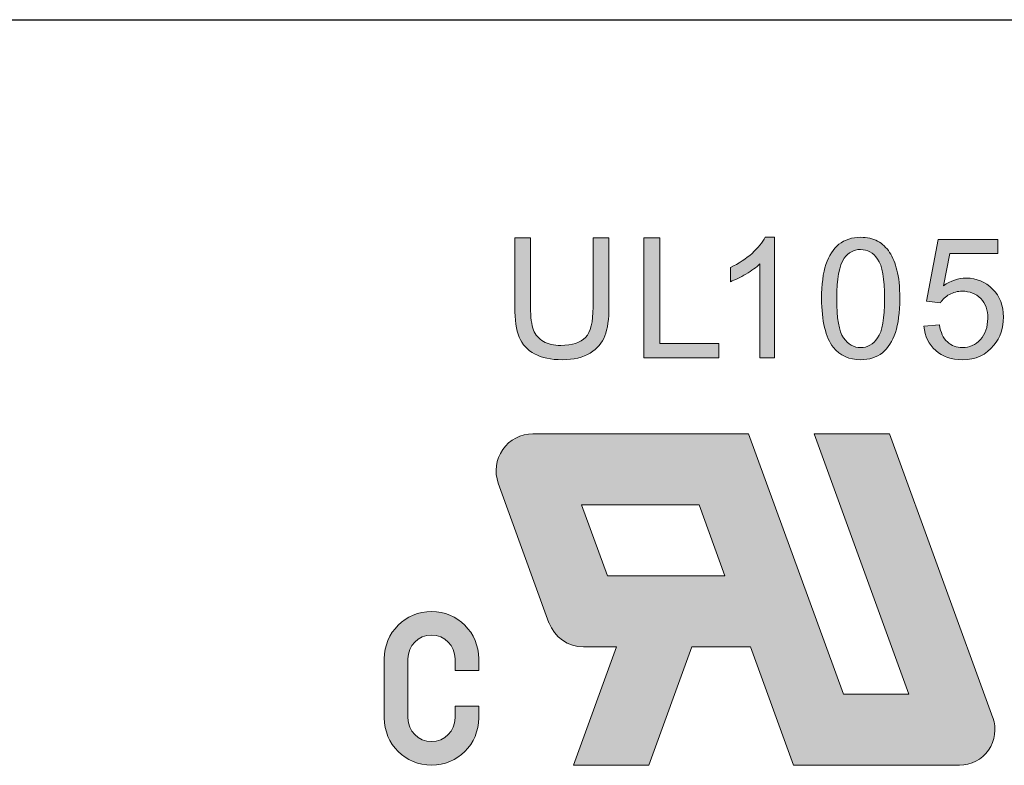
# Model space of a CAD drawing. Header units: inches. Extents: x 2053 to 2350, y -5132 to -4922.
# Tile 20 of 25: x 2291 to 2304, y -5001 to -4992. Entities that reach past the tile are written whole.
import ezdxf

# ---------------------------------------------------------------- set-up
doc = ezdxf.new("R2010")
doc.units = ezdxf.units.IN
doc.header["$MEASUREMENT"] = 0
doc.layers.add('RED', color=1, linetype='Continuous', lineweight=15)

msp = doc.modelspace()

# ---------------------------------------------------------------- hatches: boundary and pattern name
at = {"layer": 'RED'}
h = msp.add_hatch(color=256, dxfattribs=at)
edge = h.paths.add_edge_path(flags=16)
edge.add_spline(control_points=[(2304.471, -4995.279), (2304.526, -4995.22), (2304.552, -4995.139), (2304.552, -4995.035)], knot_values=[0.875, 0.875, 0.875, 0.875, 1, 1, 1, 1], degree=3, periodic=0)
edge.add_spline(control_points=[(2304.552, -4995.035), (2304.552, -4994.932), (2304.525, -4994.85), (2304.47, -4994.789)], knot_values=[0, 0, 0, 0, 0.125, 0.125, 0.125, 0.125], degree=3, periodic=0)
edge.add_spline(control_points=[(2304.47, -4994.789), (2304.414, -4994.728), (2304.348, -4994.698), (2304.271, -4994.698), (2304.271, -4994.698), (2304.19, -4994.698), (2304.121, -4994.73), (2304.061, -4994.796)], knot_values=[0.125, 0.125, 0.125, 0.125, 0.25, 0.25, 0.25, 0.25, 0.375, 0.375, 0.375, 0.375], degree=3, periodic=0)
edge.add_spline(control_points=[(2304.061, -4994.796), (2304.002, -4994.862), (2303.972, -4994.946), (2303.972, -4995.05), (2303.972, -4995.05), (2303.972, -4995.144), (2304, -4995.22), (2304.057, -4995.279)], knot_values=[0.375, 0.375, 0.375, 0.375, 0.5, 0.5, 0.5, 0.5, 0.625, 0.625, 0.625, 0.625], degree=3, periodic=0)
edge.add_spline(control_points=[(2304.057, -4995.279), (2304.113, -4995.337), (2304.183, -4995.366), (2304.265, -4995.366), (2304.265, -4995.366), (2304.349, -4995.366), (2304.418, -4995.337), (2304.471, -4995.279)], knot_values=[0.625, 0.625, 0.625, 0.625, 0.75, 0.75, 0.75, 0.75, 0.875, 0.875, 0.875, 0.875], degree=3, periodic=0)
edge = h.paths.add_edge_path()
edge.add_spline(control_points=[(2303.945, -4995.953), (2303.872, -4995.89), (2303.828, -4995.8), (2303.813, -4995.684)], knot_values=[0.954545, 0.954545, 0.954545, 0.954545, 1, 1, 1, 1], degree=3, periodic=0)
edge.add_spline(control_points=[(2303.813, -4995.684), (2303.813, -4995.684), (2303.987, -4995.668), (2303.987, -4995.668)], knot_values=[0, 0, 0, 0, 0.045455, 0.045455, 0.045455, 0.045455], degree=3, periodic=0)
edge.add_spline(control_points=[(2303.987, -4995.668), (2304.002, -4995.75), (2304.03, -4995.809), (2304.071, -4995.846)], knot_values=[0.045455, 0.045455, 0.045455, 0.045455, 0.090909, 0.090909, 0.090909, 0.090909], degree=3, periodic=0)
edge.add_spline(control_points=[(2304.071, -4995.846), (2304.112, -4995.882), (2304.165, -4995.901), (2304.231, -4995.901), (2304.231, -4995.901), (2304.286, -4995.901), (2304.335, -4995.888), (2304.376, -4995.863)], knot_values=[0.090909, 0.090909, 0.090909, 0.090909, 0.136364, 0.136364, 0.136364, 0.136364, 0.181818, 0.181818, 0.181818, 0.181818], degree=3, periodic=0)
edge.add_spline(control_points=[(2304.376, -4995.863), (2304.418, -4995.837), (2304.452, -4995.803), (2304.479, -4995.761)], knot_values=[0.181818, 0.181818, 0.181818, 0.181818, 0.227273, 0.227273, 0.227273, 0.227273], degree=3, periodic=0)
edge.add_spline(control_points=[(2304.479, -4995.761), (2304.506, -4995.719), (2304.528, -4995.661), (2304.546, -4995.589)], knot_values=[0.227273, 0.227273, 0.227273, 0.227273, 0.272727, 0.272727, 0.272727, 0.272727], degree=3, periodic=0)
edge.add_spline(control_points=[(2304.546, -4995.589), (2304.564, -4995.517), (2304.573, -4995.443), (2304.573, -4995.368), (2304.573, -4995.368), (2304.573, -4995.361), (2304.573, -4995.348), (2304.572, -4995.332)], knot_values=[0.272727, 0.272727, 0.272727, 0.272727, 0.318182, 0.318182, 0.318182, 0.318182, 0.363636, 0.363636, 0.363636, 0.363636], degree=3, periodic=0)
edge.add_spline(control_points=[(2304.572, -4995.332), (2304.536, -4995.39), (2304.487, -4995.437), (2304.425, -4995.472)], knot_values=[0.363636, 0.363636, 0.363636, 0.363636, 0.409091, 0.409091, 0.409091, 0.409091], degree=3, periodic=0)
edge.add_spline(control_points=[(2304.425, -4995.472), (2304.362, -4995.508), (2304.294, -4995.526), (2304.222, -4995.526), (2304.222, -4995.526), (2304.1, -4995.526), (2303.997, -4995.482), (2303.913, -4995.393)], knot_values=[0.409091, 0.409091, 0.409091, 0.409091, 0.454545, 0.454545, 0.454545, 0.454545, 0.5, 0.5, 0.5, 0.5], degree=3, periodic=0)
edge.add_spline(control_points=[(2303.913, -4995.393), (2303.828, -4995.305), (2303.786, -4995.189), (2303.786, -4995.045), (2303.786, -4995.045), (2303.786, -4994.895), (2303.83, -4994.776), (2303.918, -4994.685)], knot_values=[0.5, 0.5, 0.5, 0.5, 0.545455, 0.545455, 0.545455, 0.545455, 0.590909, 0.590909, 0.590909, 0.590909], degree=3, periodic=0)
edge.add_spline(control_points=[(2303.918, -4994.685), (2304.006, -4994.594), (2304.116, -4994.548), (2304.249, -4994.548), (2304.249, -4994.548), (2304.344, -4994.548), (2304.431, -4994.574), (2304.511, -4994.625)], knot_values=[0.590909, 0.590909, 0.590909, 0.590909, 0.636364, 0.636364, 0.636364, 0.636364, 0.681818, 0.681818, 0.681818, 0.681818], degree=3, periodic=0)
edge.add_spline(control_points=[(2304.511, -4994.625), (2304.59, -4994.677), (2304.65, -4994.75), (2304.691, -4994.845)], knot_values=[0.681818, 0.681818, 0.681818, 0.681818, 0.727273, 0.727273, 0.727273, 0.727273], degree=3, periodic=0)
edge.add_spline(control_points=[(2304.691, -4994.845), (2304.732, -4994.941), (2304.753, -4995.079), (2304.753, -4995.259), (2304.753, -4995.259), (2304.753, -4995.447), (2304.733, -4995.596), (2304.692, -4995.708)], knot_values=[0.727273, 0.727273, 0.727273, 0.727273, 0.772727, 0.772727, 0.772727, 0.772727, 0.818182, 0.818182, 0.818182, 0.818182], degree=3, periodic=0)
edge.add_spline(control_points=[(2304.692, -4995.708), (2304.651, -4995.819), (2304.59, -4995.904), (2304.51, -4995.962)], knot_values=[0.818182, 0.818182, 0.818182, 0.818182, 0.863636, 0.863636, 0.863636, 0.863636], degree=3, periodic=0)
edge.add_spline(control_points=[(2304.51, -4995.962), (2304.429, -4996.02), (2304.335, -4996.049), (2304.226, -4996.049), (2304.226, -4996.049), (2304.111, -4996.049), (2304.018, -4996.017), (2303.945, -4995.953)], knot_values=[0.863636, 0.863636, 0.863636, 0.863636, 0.909091, 0.909091, 0.909091, 0.909091, 0.954545, 0.954545, 0.954545, 0.954545], degree=3, periodic=0)
edge = h.paths.add_edge_path()
edge.add_spline(control_points=[(2302.675, -4995.937), (2302.59, -4995.862), (2302.542, -4995.763), (2302.53, -4995.639)], knot_values=[0.954545, 0.954545, 0.954545, 0.954545, 1, 1, 1, 1], degree=3, periodic=0)
edge.add_spline(control_points=[(2302.53, -4995.639), (2302.53, -4995.639), (2302.72, -4995.623), (2302.72, -4995.623)], knot_values=[0, 0, 0, 0, 0.045455, 0.045455, 0.045455, 0.045455], degree=3, periodic=0)
edge.add_spline(control_points=[(2302.72, -4995.623), (2302.734, -4995.715), (2302.766, -4995.785), (2302.817, -4995.831)], knot_values=[0.045455, 0.045455, 0.045455, 0.045455, 0.090909, 0.090909, 0.090909, 0.090909], degree=3, periodic=0)
edge.add_spline(control_points=[(2302.817, -4995.831), (2302.869, -4995.878), (2302.93, -4995.901), (2303.002, -4995.901), (2303.002, -4995.901), (2303.089, -4995.901), (2303.163, -4995.868), (2303.223, -4995.803)], knot_values=[0.090909, 0.090909, 0.090909, 0.090909, 0.136364, 0.136364, 0.136364, 0.136364, 0.181818, 0.181818, 0.181818, 0.181818], degree=3, periodic=0)
edge.add_spline(control_points=[(2303.223, -4995.803), (2303.283, -4995.737), (2303.313, -4995.65), (2303.313, -4995.542), (2303.313, -4995.542), (2303.313, -4995.439), (2303.284, -4995.358), (2303.227, -4995.298)], knot_values=[0.181818, 0.181818, 0.181818, 0.181818, 0.227273, 0.227273, 0.227273, 0.227273, 0.272727, 0.272727, 0.272727, 0.272727], degree=3, periodic=0)
edge.add_spline(control_points=[(2303.227, -4995.298), (2303.169, -4995.239), (2303.093, -4995.209), (2302.999, -4995.209), (2302.999, -4995.209), (2302.941, -4995.209), (2302.889, -4995.222), (2302.842, -4995.249)], knot_values=[0.272727, 0.272727, 0.272727, 0.272727, 0.318182, 0.318182, 0.318182, 0.318182, 0.363636, 0.363636, 0.363636, 0.363636], degree=3, periodic=0)
edge.add_spline(control_points=[(2302.842, -4995.249), (2302.795, -4995.275), (2302.758, -4995.309), (2302.732, -4995.351)], knot_values=[0.363636, 0.363636, 0.363636, 0.363636, 0.409091, 0.409091, 0.409091, 0.409091], degree=3, periodic=0)
edge.add_spline(control_points=[(2302.732, -4995.351), (2302.732, -4995.351), (2302.562, -4995.329), (2302.562, -4995.329)], knot_values=[0.409091, 0.409091, 0.409091, 0.409091, 0.454545, 0.454545, 0.454545, 0.454545], degree=3, periodic=0)
edge.add_spline(control_points=[(2302.562, -4995.329), (2302.562, -4995.329), (2302.705, -4994.574), (2302.705, -4994.574)], knot_values=[0.454545, 0.454545, 0.454545, 0.454545, 0.5, 0.5, 0.5, 0.5], degree=3, periodic=0)
edge.add_spline(control_points=[(2302.705, -4994.574), (2302.705, -4994.574), (2303.436, -4994.574), (2303.436, -4994.574)], knot_values=[0.5, 0.5, 0.5, 0.5, 0.545455, 0.545455, 0.545455, 0.545455], degree=3, periodic=0)
edge.add_spline(control_points=[(2303.436, -4994.574), (2303.436, -4994.574), (2303.436, -4994.747), (2303.436, -4994.747)], knot_values=[0.545455, 0.545455, 0.545455, 0.545455, 0.590909, 0.590909, 0.590909, 0.590909], degree=3, periodic=0)
edge.add_spline(control_points=[(2303.436, -4994.747), (2303.436, -4994.747), (2302.849, -4994.747), (2302.849, -4994.747)], knot_values=[0.590909, 0.590909, 0.590909, 0.590909, 0.636364, 0.636364, 0.636364, 0.636364], degree=3, periodic=0)
edge.add_spline(control_points=[(2302.849, -4994.747), (2302.849, -4994.747), (2302.77, -4995.142), (2302.77, -4995.142)], knot_values=[0.636364, 0.636364, 0.636364, 0.636364, 0.681818, 0.681818, 0.681818, 0.681818], degree=3, periodic=0)
edge.add_spline(control_points=[(2302.77, -4995.142), (2302.858, -4995.08), (2302.951, -4995.049), (2303.048, -4995.049), (2303.048, -4995.049), (2303.176, -4995.049), (2303.284, -4995.094), (2303.372, -4995.183)], knot_values=[0.681818, 0.681818, 0.681818, 0.681818, 0.727273, 0.727273, 0.727273, 0.727273, 0.772727, 0.772727, 0.772727, 0.772727], degree=3, periodic=0)
edge.add_spline(control_points=[(2303.372, -4995.183), (2303.461, -4995.272), (2303.505, -4995.386), (2303.505, -4995.526), (2303.505, -4995.526), (2303.505, -4995.659), (2303.466, -4995.774), (2303.388, -4995.871)], knot_values=[0.772727, 0.772727, 0.772727, 0.772727, 0.818182, 0.818182, 0.818182, 0.818182, 0.863636, 0.863636, 0.863636, 0.863636], degree=3, periodic=0)
edge.add_spline(control_points=[(2303.388, -4995.871), (2303.294, -4995.99), (2303.165, -4996.049), (2303.002, -4996.049), (2303.002, -4996.049), (2302.869, -4996.049), (2302.759, -4996.012), (2302.675, -4995.937)], knot_values=[0.863636, 0.863636, 0.863636, 0.863636, 0.909091, 0.909091, 0.909091, 0.909091, 0.954545, 0.954545, 0.954545, 0.954545], degree=3, periodic=0)
edge = h.paths.add_edge_path(flags=16)
edge.add_spline(control_points=[(2301.553, -4994.803), (2301.491, -4994.892), (2301.459, -4995.058), (2301.459, -4995.299)], knot_values=[0.875, 0.875, 0.875, 0.875, 1, 1, 1, 1], degree=3, periodic=0)
edge.add_spline(control_points=[(2301.459, -4995.299), (2301.459, -4995.541), (2301.488, -4995.701), (2301.544, -4995.781)], knot_values=[0, 0, 0, 0, 0.125, 0.125, 0.125, 0.125], degree=3, periodic=0)
edge.add_spline(control_points=[(2301.544, -4995.781), (2301.601, -4995.861), (2301.67, -4995.901), (2301.753, -4995.901), (2301.753, -4995.901), (2301.836, -4995.901), (2301.906, -4995.861), (2301.962, -4995.781)], knot_values=[0.125, 0.125, 0.125, 0.125, 0.25, 0.25, 0.25, 0.25, 0.375, 0.375, 0.375, 0.375], degree=3, periodic=0)
edge.add_spline(control_points=[(2301.962, -4995.781), (2302.019, -4995.7), (2302.047, -4995.54), (2302.047, -4995.299), (2302.047, -4995.299), (2302.047, -4995.057), (2302.019, -4994.896), (2301.962, -4994.817)], knot_values=[0.375, 0.375, 0.375, 0.375, 0.5, 0.5, 0.5, 0.5, 0.625, 0.625, 0.625, 0.625], degree=3, periodic=0)
edge.add_spline(control_points=[(2301.962, -4994.817), (2301.906, -4994.737), (2301.836, -4994.698), (2301.751, -4994.698), (2301.751, -4994.698), (2301.668, -4994.698), (2301.602, -4994.733), (2301.553, -4994.803)], knot_values=[0.625, 0.625, 0.625, 0.625, 0.75, 0.75, 0.75, 0.75, 0.875, 0.875, 0.875, 0.875], degree=3, periodic=0)
edge = h.paths.add_edge_path()
edge.add_spline(control_points=[(2301.419, -4995.897), (2301.323, -4995.775), (2301.274, -4995.575), (2301.274, -4995.299)], knot_values=[0.916667, 0.916667, 0.916667, 0.916667, 1, 1, 1, 1], degree=3, periodic=0)
edge.add_spline(control_points=[(2301.274, -4995.299), (2301.274, -4995.125), (2301.292, -4994.985), (2301.328, -4994.88)], knot_values=[0, 0, 0, 0, 0.083333, 0.083333, 0.083333, 0.083333], degree=3, periodic=0)
edge.add_spline(control_points=[(2301.328, -4994.88), (2301.363, -4994.774), (2301.417, -4994.692), (2301.487, -4994.634)], knot_values=[0.083333, 0.083333, 0.083333, 0.083333, 0.166667, 0.166667, 0.166667, 0.166667], degree=3, periodic=0)
edge.add_spline(control_points=[(2301.487, -4994.634), (2301.558, -4994.577), (2301.646, -4994.548), (2301.753, -4994.548), (2301.753, -4994.548), (2301.832, -4994.548), (2301.901, -4994.564), (2301.961, -4994.596)], knot_values=[0.166667, 0.166667, 0.166667, 0.166667, 0.25, 0.25, 0.25, 0.25, 0.333333, 0.333333, 0.333333, 0.333333], degree=3, periodic=0)
edge.add_spline(control_points=[(2301.961, -4994.596), (2302.02, -4994.627), (2302.069, -4994.673), (2302.108, -4994.733)], knot_values=[0.333333, 0.333333, 0.333333, 0.333333, 0.416667, 0.416667, 0.416667, 0.416667], degree=3, periodic=0)
edge.add_spline(control_points=[(2302.108, -4994.733), (2302.147, -4994.793), (2302.177, -4994.866), (2302.199, -4994.952)], knot_values=[0.416667, 0.416667, 0.416667, 0.416667, 0.5, 0.5, 0.5, 0.5], degree=3, periodic=0)
edge.add_spline(control_points=[(2302.199, -4994.952), (2302.222, -4995.038), (2302.233, -4995.154), (2302.233, -4995.299), (2302.233, -4995.299), (2302.233, -4995.472), (2302.215, -4995.611), (2302.18, -4995.717)], knot_values=[0.5, 0.5, 0.5, 0.5, 0.583333, 0.583333, 0.583333, 0.583333, 0.666667, 0.666667, 0.666667, 0.666667], degree=3, periodic=0)
edge.add_spline(control_points=[(2302.18, -4995.717), (2302.144, -4995.823), (2302.091, -4995.905), (2302.02, -4995.963), (2302.02, -4995.963), (2301.95, -4996.02), (2301.861, -4996.049), (2301.753, -4996.049), (2301.753, -4996.049), (2301.611, -4996.049), (2301.5, -4995.999), (2301.419, -4995.897)], knot_values=[0.666667, 0.666667, 0.666667, 0.666667, 0.75, 0.75, 0.75, 0.75, 0.833333, 0.833333, 0.833333, 0.833333, 0.916667, 0.916667, 0.916667, 0.916667], degree=3, periodic=0)
edge = h.paths.add_edge_path()
edge.add_spline(control_points=[(2300.697, -4994.548), (2300.697, -4994.548), (2300.697, -4996.024), (2300.697, -4996.024)], knot_values=[0.888889, 0.888889, 0.888889, 0.888889, 1, 1, 1, 1], degree=3, periodic=0)
edge.add_spline(control_points=[(2300.697, -4996.024), (2300.697, -4996.024), (2300.517, -4996.024), (2300.517, -4996.024)], knot_values=[0, 0, 0, 0, 0.111111, 0.111111, 0.111111, 0.111111], degree=3, periodic=0)
edge.add_spline(control_points=[(2300.517, -4996.024), (2300.517, -4996.024), (2300.517, -4994.874), (2300.517, -4994.874)], knot_values=[0.111111, 0.111111, 0.111111, 0.111111, 0.222222, 0.222222, 0.222222, 0.222222], degree=3, periodic=0)
edge.add_spline(control_points=[(2300.517, -4994.874), (2300.474, -4994.916), (2300.417, -4994.957), (2300.346, -4994.998)], knot_values=[0.222222, 0.222222, 0.222222, 0.222222, 0.333333, 0.333333, 0.333333, 0.333333], degree=3, periodic=0)
edge.add_spline(control_points=[(2300.346, -4994.998), (2300.275, -4995.04), (2300.212, -4995.071), (2300.156, -4995.092)], knot_values=[0.333333, 0.333333, 0.333333, 0.333333, 0.444444, 0.444444, 0.444444, 0.444444], degree=3, periodic=0)
edge.add_spline(control_points=[(2300.156, -4995.092), (2300.156, -4995.092), (2300.156, -4994.917), (2300.156, -4994.917)], knot_values=[0.444444, 0.444444, 0.444444, 0.444444, 0.555556, 0.555556, 0.555556, 0.555556], degree=3, periodic=0)
edge.add_spline(control_points=[(2300.156, -4994.917), (2300.257, -4994.87), (2300.345, -4994.812), (2300.421, -4994.745)], knot_values=[0.555556, 0.555556, 0.555556, 0.555556, 0.666667, 0.666667, 0.666667, 0.666667], degree=3, periodic=0)
edge.add_spline(control_points=[(2300.421, -4994.745), (2300.496, -4994.677), (2300.55, -4994.612), (2300.581, -4994.548)], knot_values=[0.666667, 0.666667, 0.666667, 0.666667, 0.777778, 0.777778, 0.777778, 0.777778], degree=3, periodic=0)
edge.add_spline(control_points=[(2300.581, -4994.548), (2300.581, -4994.548), (2300.697, -4994.548), (2300.697, -4994.548)], knot_values=[0.777778, 0.777778, 0.777778, 0.777778, 0.888889, 0.888889, 0.888889, 0.888889], degree=3, periodic=0)
edge = h.paths.add_edge_path()
edge.add_spline(control_points=[(2300.013, -4996.024), (2300.013, -4996.024), (2299.095, -4996.024), (2299.095, -4996.024)], knot_values=[0.833333, 0.833333, 0.833333, 0.833333, 1, 1, 1, 1], degree=3, periodic=0)
edge.add_spline(control_points=[(2299.095, -4996.024), (2299.095, -4996.024), (2299.095, -4994.554), (2299.095, -4994.554)], knot_values=[0, 0, 0, 0, 0.166667, 0.166667, 0.166667, 0.166667], degree=3, periodic=0)
edge.add_spline(control_points=[(2299.095, -4994.554), (2299.095, -4994.554), (2299.29, -4994.554), (2299.29, -4994.554)], knot_values=[0.166667, 0.166667, 0.166667, 0.166667, 0.333333, 0.333333, 0.333333, 0.333333], degree=3, periodic=0)
edge.add_spline(control_points=[(2299.29, -4994.554), (2299.29, -4994.554), (2299.29, -4995.851), (2299.29, -4995.851)], knot_values=[0.333333, 0.333333, 0.333333, 0.333333, 0.5, 0.5, 0.5, 0.5], degree=3, periodic=0)
edge.add_spline(control_points=[(2299.29, -4995.851), (2299.29, -4995.851), (2300.013, -4995.851), (2300.013, -4995.851)], knot_values=[0.5, 0.5, 0.5, 0.5, 0.666667, 0.666667, 0.666667, 0.666667], degree=3, periodic=0)
edge.add_spline(control_points=[(2300.013, -4995.851), (2300.013, -4995.851), (2300.013, -4996.024), (2300.013, -4996.024)], knot_values=[0.666667, 0.666667, 0.666667, 0.666667, 0.833333, 0.833333, 0.833333, 0.833333], degree=3, periodic=0)
edge = h.paths.add_edge_path()
edge.add_spline(control_points=[(2298.47, -4995.403), (2298.47, -4995.403), (2298.47, -4994.554), (2298.47, -4994.554)], knot_values=[0.941176, 0.941176, 0.941176, 0.941176, 1, 1, 1, 1], degree=3, periodic=0)
edge.add_spline(control_points=[(2298.47, -4994.554), (2298.47, -4994.554), (2298.665, -4994.554), (2298.665, -4994.554)], knot_values=[0, 0, 0, 0, 0.058824, 0.058824, 0.058824, 0.058824], degree=3, periodic=0)
edge.add_spline(control_points=[(2298.665, -4994.554), (2298.665, -4994.554), (2298.665, -4995.404), (2298.665, -4995.404)], knot_values=[0.058824, 0.058824, 0.058824, 0.058824, 0.117647, 0.117647, 0.117647, 0.117647], degree=3, periodic=0)
edge.add_spline(control_points=[(2298.665, -4995.404), (2298.665, -4995.551), (2298.648, -4995.669), (2298.615, -4995.756)], knot_values=[0.117647, 0.117647, 0.117647, 0.117647, 0.176471, 0.176471, 0.176471, 0.176471], degree=3, periodic=0)
edge.add_spline(control_points=[(2298.615, -4995.756), (2298.581, -4995.842), (2298.521, -4995.913), (2298.434, -4995.967)], knot_values=[0.176471, 0.176471, 0.176471, 0.176471, 0.235294, 0.235294, 0.235294, 0.235294], degree=3, periodic=0)
edge.add_spline(control_points=[(2298.434, -4995.967), (2298.347, -4996.022), (2298.232, -4996.049), (2298.091, -4996.049), (2298.091, -4996.049), (2297.953, -4996.049), (2297.84, -4996.026), (2297.753, -4995.978)], knot_values=[0.235294, 0.235294, 0.235294, 0.235294, 0.294118, 0.294118, 0.294118, 0.294118, 0.352941, 0.352941, 0.352941, 0.352941], degree=3, periodic=0)
edge.add_spline(control_points=[(2297.753, -4995.978), (2297.665, -4995.931), (2297.602, -4995.862), (2297.565, -4995.772)], knot_values=[0.352941, 0.352941, 0.352941, 0.352941, 0.411765, 0.411765, 0.411765, 0.411765], degree=3, periodic=0)
edge.add_spline(control_points=[(2297.565, -4995.772), (2297.528, -4995.682), (2297.509, -4995.559), (2297.509, -4995.404)], knot_values=[0.411765, 0.411765, 0.411765, 0.411765, 0.470588, 0.470588, 0.470588, 0.470588], degree=3, periodic=0)
edge.add_spline(control_points=[(2297.509, -4995.404), (2297.509, -4995.404), (2297.509, -4994.554), (2297.509, -4994.554)], knot_values=[0.470588, 0.470588, 0.470588, 0.470588, 0.529412, 0.529412, 0.529412, 0.529412], degree=3, periodic=0)
edge.add_spline(control_points=[(2297.509, -4994.554), (2297.509, -4994.554), (2297.703, -4994.554), (2297.703, -4994.554)], knot_values=[0.529412, 0.529412, 0.529412, 0.529412, 0.588235, 0.588235, 0.588235, 0.588235], degree=3, periodic=0)
edge.add_spline(control_points=[(2297.703, -4994.554), (2297.703, -4994.554), (2297.703, -4995.403), (2297.703, -4995.403)], knot_values=[0.588235, 0.588235, 0.588235, 0.588235, 0.647059, 0.647059, 0.647059, 0.647059], degree=3, periodic=0)
edge.add_spline(control_points=[(2297.703, -4995.403), (2297.703, -4995.53), (2297.715, -4995.624), (2297.739, -4995.685)], knot_values=[0.647059, 0.647059, 0.647059, 0.647059, 0.705882, 0.705882, 0.705882, 0.705882], degree=3, periodic=0)
edge.add_spline(control_points=[(2297.739, -4995.685), (2297.763, -4995.745), (2297.804, -4995.792), (2297.861, -4995.825)], knot_values=[0.705882, 0.705882, 0.705882, 0.705882, 0.764706, 0.764706, 0.764706, 0.764706], degree=3, periodic=0)
edge.add_spline(control_points=[(2297.861, -4995.825), (2297.919, -4995.858), (2297.99, -4995.874), (2298.073, -4995.874), (2298.073, -4995.874), (2298.216, -4995.874), (2298.318, -4995.841), (2298.379, -4995.776)], knot_values=[0.764706, 0.764706, 0.764706, 0.764706, 0.823529, 0.823529, 0.823529, 0.823529, 0.882353, 0.882353, 0.882353, 0.882353], degree=3, periodic=0)
edge.add_spline(control_points=[(2298.379, -4995.776), (2298.44, -4995.712), (2298.47, -4995.587), (2298.47, -4995.403)], knot_values=[0.882353, 0.882353, 0.882353, 0.882353, 0.941176, 0.941176, 0.941176, 0.941176], degree=3, periodic=0)
h = msp.add_hatch(color=256, dxfattribs=at)
h.paths.add_polyline_path([(2302.344, -5000.15), (2301.541, -5000.15), (2300.379, -4996.958), (2297.731, -4996.958, 0.520567), (2297.307, -4997.564), (2297.929, -4999.273, 0.315299), (2298.353, -4999.57), (2298.757, -4999.57), (2298.229, -5001.021), (2299.155, -5001.021), (2299.684, -4999.57), (2300.403, -4999.57), (2300.931, -5001.021), (2302.966, -5001.021, 0.520567), (2303.375, -5000.437), (2302.109, -4996.958), (2301.182, -4996.958)])
h.paths.add_polyline_path([(2300.086, -4998.699), (2298.647, -4998.699), (2298.33, -4997.828), (2299.77, -4997.828)], flags=16)
msp.add_hatch(color=256, dxfattribs=at).paths.add_polyline_path([(2295.908, -4999.715), (2295.908, -5000.44, 1), (2297.069, -5000.44), (2297.069, -5000.295), (2296.779, -5000.295), (2296.779, -5000.44, -1), (2296.198, -5000.44), (2296.198, -4999.715, -1), (2296.779, -4999.715), (2296.779, -4999.86), (2297.069, -4999.86), (2297.069, -4999.715, 1)])

# ---------------------------------------------------------------- linework, layer by layer
at = {"color": 7, "linetype": 'Continuous'}
msp.add_line((2274.45, -4991.881), (2310.45, -4991.881), dxfattribs=at)
at = {"layer": 'RED'}
for p, q in [((2300.379, -4996.958), (2297.731, -4996.958)), ((2301.541, -5000.15), (2300.379, -4996.958)), ((2302.344, -5000.15), (2301.182, -4996.958)), ((2302.109, -4996.958), (2301.182, -4996.958)), ((2303.375, -5000.437), (2302.109, -4996.958)), ((2297.929, -4999.273), (2297.307, -4997.564)), ((2298.647, -4998.699), (2298.33, -4997.828)), ((2299.77, -4997.828), (2298.33, -4997.828)), ((2300.086, -4998.699), (2299.77, -4997.828)), ((2300.086, -4998.699), (2298.647, -4998.699)), ((2298.757, -4999.57), (2298.229, -5001.021)), ((2298.757, -4999.57), (2298.353, -4999.57)), ((2299.684, -4999.57), (2299.155, -5001.021)), ((2300.403, -4999.57), (2299.684, -4999.57)), ((2300.931, -5001.021), (2300.403, -4999.57)), ((2295.908, -5000.44), (2295.908, -4999.715)), ((2296.198, -5000.44), (2296.198, -4999.715)), ((2296.779, -4999.715), (2296.779, -4999.86)), ((2297.069, -4999.715), (2297.069, -4999.86)), ((2297.069, -4999.86), (2296.779, -4999.86)), ((2301.541, -5000.15), (2302.344, -5000.15)), ((2296.779, -5000.295), (2297.069, -5000.295)), ((2296.779, -5000.295), (2296.779, -5000.44)), ((2297.069, -5000.295), (2297.069, -5000.44)), ((2298.229, -5001.021), (2299.155, -5001.021)), ((2300.931, -5001.021), (2302.966, -5001.021))]:
    msp.add_line(p, q, dxfattribs=at)
for centre, radius, start, end in [((2297.731, -4997.409), 0.451, 90, 200), ((2296.488, -4999.715), 0.58, 0, 180), ((2298.353, -4999.118), 0.451, 200, 270), ((2296.488, -4999.715), 0.29, 0, 180), ((2296.488, -5000.44), 0.58, 180, 0), ((2296.488, -5000.44), 0.29, 180, 0), ((2302.966, -5000.585), 0.435, 270, 20)]:
    msp.add_arc(centre, radius, start, end, dxfattribs=at)
for points in [[(2297.509, -4995.404), (2297.509, -4995.404), (2297.509, -4994.554), (2297.509, -4994.554)], [(2297.509, -4994.554), (2297.509, -4994.554), (2297.703, -4994.554), (2297.703, -4994.554)], [(2297.703, -4994.554), (2297.703, -4994.554), (2297.703, -4995.403), (2297.703, -4995.403)], [(2298.47, -4994.554), (2298.47, -4994.554), (2298.665, -4994.554), (2298.665, -4994.554)], [(2298.47, -4995.403), (2298.47, -4995.403), (2298.47, -4994.554), (2298.47, -4994.554)], [(2298.665, -4994.554), (2298.665, -4994.554), (2298.665, -4995.404), (2298.665, -4995.404)], [(2299.095, -4996.024), (2299.095, -4996.024), (2299.095, -4994.554), (2299.095, -4994.554)], [(2299.095, -4994.554), (2299.095, -4994.554), (2299.29, -4994.554), (2299.29, -4994.554)], [(2299.29, -4994.554), (2299.29, -4994.554), (2299.29, -4995.851), (2299.29, -4995.851)], [(2300.421, -4994.745), (2300.496, -4994.677), (2300.55, -4994.612), (2300.581, -4994.548)], [(2300.581, -4994.548), (2300.581, -4994.548), (2300.697, -4994.548), (2300.697, -4994.548)], [(2300.697, -4994.548), (2300.697, -4994.548), (2300.697, -4996.024), (2300.697, -4996.024)], [(2302.562, -4995.329), (2302.562, -4995.329), (2302.705, -4994.574), (2302.705, -4994.574)], [(2302.705, -4994.574), (2302.705, -4994.574), (2303.436, -4994.574), (2303.436, -4994.574)], [(2303.436, -4994.574), (2303.436, -4994.574), (2303.436, -4994.747), (2303.436, -4994.747)], [(2301.328, -4994.88), (2301.363, -4994.774), (2301.417, -4994.692), (2301.487, -4994.634)], [(2301.961, -4994.596), (2302.02, -4994.627), (2302.069, -4994.673), (2302.108, -4994.733)], [(2300.156, -4994.917), (2300.257, -4994.87), (2300.345, -4994.812), (2300.421, -4994.745)], [(2301.553, -4994.803), (2301.491, -4994.892), (2301.459, -4995.058), (2301.459, -4995.299)], [(2302.108, -4994.733), (2302.147, -4994.793), (2302.177, -4994.866), (2302.199, -4994.952)], [(2302.849, -4994.747), (2302.849, -4994.747), (2302.77, -4995.142), (2302.77, -4995.142)], [(2303.436, -4994.747), (2303.436, -4994.747), (2302.849, -4994.747), (2302.849, -4994.747)], [(2300.156, -4995.092), (2300.156, -4995.092), (2300.156, -4994.917), (2300.156, -4994.917)], [(2300.517, -4994.874), (2300.474, -4994.916), (2300.417, -4994.957), (2300.346, -4994.998)], [(2300.517, -4996.024), (2300.517, -4996.024), (2300.517, -4994.874), (2300.517, -4994.874)], [(2301.274, -4995.299), (2301.274, -4995.125), (2301.292, -4994.985), (2301.328, -4994.88)], [(2300.346, -4994.998), (2300.275, -4995.04), (2300.212, -4995.071), (2300.156, -4995.092)], [(2301.419, -4995.897), (2301.323, -4995.775), (2301.274, -4995.575), (2301.274, -4995.299)], [(2301.459, -4995.299), (2301.459, -4995.541), (2301.488, -4995.701), (2301.544, -4995.781)], [(2302.842, -4995.249), (2302.795, -4995.275), (2302.758, -4995.309), (2302.732, -4995.351)], [(2297.565, -4995.772), (2297.528, -4995.682), (2297.509, -4995.559), (2297.509, -4995.404)], [(2297.703, -4995.403), (2297.703, -4995.53), (2297.715, -4995.624), (2297.739, -4995.685)], [(2298.379, -4995.776), (2298.44, -4995.712), (2298.47, -4995.587), (2298.47, -4995.403)], [(2298.665, -4995.404), (2298.665, -4995.551), (2298.648, -4995.669), (2298.615, -4995.756)], [(2302.732, -4995.351), (2302.732, -4995.351), (2302.562, -4995.329), (2302.562, -4995.329)], [(2302.53, -4995.639), (2302.53, -4995.639), (2302.72, -4995.623), (2302.72, -4995.623)], [(2302.675, -4995.937), (2302.59, -4995.862), (2302.542, -4995.763), (2302.53, -4995.639)], [(2302.72, -4995.623), (2302.734, -4995.715), (2302.766, -4995.785), (2302.817, -4995.831)], [(2297.753, -4995.978), (2297.665, -4995.931), (2297.602, -4995.862), (2297.565, -4995.772)], [(2297.739, -4995.685), (2297.763, -4995.745), (2297.804, -4995.792), (2297.861, -4995.825)], [(2298.615, -4995.756), (2298.581, -4995.842), (2298.521, -4995.913), (2298.434, -4995.967)], [(2299.29, -4995.851), (2299.29, -4995.851), (2300.013, -4995.851), (2300.013, -4995.851)], [(2300.013, -4995.851), (2300.013, -4995.851), (2300.013, -4996.024), (2300.013, -4996.024)], [(2300.013, -4996.024), (2300.013, -4996.024), (2299.095, -4996.024), (2299.095, -4996.024)], [(2300.697, -4996.024), (2300.697, -4996.024), (2300.517, -4996.024), (2300.517, -4996.024)]]:
    msp.add_open_spline(points, degree=3, dxfattribs=at)
for points, knots in [([(2301.487, -4994.634), (2301.558, -4994.577), (2301.646, -4994.548), (2301.753, -4994.548), (2301.753, -4994.548), (2301.832, -4994.548), (2301.901, -4994.564), (2301.961, -4994.596)], [0.1666667, 0.1666667, 0.1666667, 0.1666667, 0.25, 0.25, 0.25, 0.25, 0.3333333, 0.3333333, 0.3333333, 0.3333333]), ([(2301.962, -4994.817), (2301.906, -4994.737), (2301.836, -4994.698), (2301.751, -4994.698), (2301.751, -4994.698), (2301.668, -4994.698), (2301.602, -4994.733), (2301.553, -4994.803)], [0.625, 0.625, 0.625, 0.625, 0.75, 0.75, 0.75, 0.75, 0.875, 0.875, 0.875, 0.875]), ([(2301.962, -4995.781), (2302.019, -4995.7), (2302.047, -4995.54), (2302.047, -4995.299), (2302.047, -4995.299), (2302.047, -4995.057), (2302.019, -4994.896), (2301.962, -4994.817)], [0.375, 0.375, 0.375, 0.375, 0.5, 0.5, 0.5, 0.5, 0.625, 0.625, 0.625, 0.625]), ([(2302.199, -4994.952), (2302.222, -4995.038), (2302.233, -4995.154), (2302.233, -4995.299), (2302.233, -4995.299), (2302.233, -4995.472), (2302.215, -4995.611), (2302.18, -4995.717)], [0.5, 0.5, 0.5, 0.5, 0.5833333, 0.5833333, 0.5833333, 0.5833333, 0.6666667, 0.6666667, 0.6666667, 0.6666667]), ([(2302.77, -4995.142), (2302.858, -4995.08), (2302.951, -4995.049), (2303.048, -4995.049), (2303.048, -4995.049), (2303.176, -4995.049), (2303.284, -4995.094), (2303.372, -4995.183)], [0.68181818, 0.68181818, 0.68181818, 0.68181818, 0.72727273, 0.72727273, 0.72727273, 0.72727273, 0.77272727, 0.77272727, 0.77272727, 0.77272727]), ([(2303.372, -4995.183), (2303.461, -4995.272), (2303.505, -4995.386), (2303.505, -4995.526), (2303.505, -4995.526), (2303.505, -4995.659), (2303.466, -4995.774), (2303.388, -4995.871)], [0.77272727, 0.77272727, 0.77272727, 0.77272727, 0.81818182, 0.81818182, 0.81818182, 0.81818182, 0.86363636, 0.86363636, 0.86363636, 0.86363636]), ([(2303.227, -4995.298), (2303.169, -4995.239), (2303.093, -4995.209), (2302.999, -4995.209), (2302.999, -4995.209), (2302.941, -4995.209), (2302.889, -4995.222), (2302.842, -4995.249)], [0.27272727, 0.27272727, 0.27272727, 0.27272727, 0.31818182, 0.31818182, 0.31818182, 0.31818182, 0.36363636, 0.36363636, 0.36363636, 0.36363636]), ([(2303.223, -4995.803), (2303.283, -4995.737), (2303.313, -4995.65), (2303.313, -4995.542), (2303.313, -4995.542), (2303.313, -4995.439), (2303.284, -4995.358), (2303.227, -4995.298)], [0.18181818, 0.18181818, 0.18181818, 0.18181818, 0.22727273, 0.22727273, 0.22727273, 0.22727273, 0.27272727, 0.27272727, 0.27272727, 0.27272727]), ([(2297.861, -4995.825), (2297.919, -4995.858), (2297.99, -4995.874), (2298.073, -4995.874), (2298.073, -4995.874), (2298.216, -4995.874), (2298.318, -4995.841), (2298.379, -4995.776)], [0.7647059, 0.7647059, 0.7647059, 0.7647059, 0.8235294, 0.8235294, 0.8235294, 0.8235294, 0.8823529, 0.8823529, 0.8823529, 0.8823529]), ([(2302.18, -4995.717), (2302.144, -4995.823), (2302.091, -4995.905), (2302.02, -4995.963), (2302.02, -4995.963), (2301.95, -4996.02), (2301.861, -4996.049), (2301.753, -4996.049), (2301.753, -4996.049), (2301.611, -4996.049), (2301.5, -4995.999), (2301.419, -4995.897)], [0.6666667, 0.6666667, 0.6666667, 0.6666667, 0.75, 0.75, 0.75, 0.75, 0.8333333, 0.8333333, 0.8333333, 0.8333333, 0.9166667, 0.9166667, 0.9166667, 0.9166667]), ([(2301.544, -4995.781), (2301.601, -4995.861), (2301.67, -4995.901), (2301.753, -4995.901), (2301.753, -4995.901), (2301.836, -4995.901), (2301.906, -4995.861), (2301.962, -4995.781)], [0.125, 0.125, 0.125, 0.125, 0.25, 0.25, 0.25, 0.25, 0.375, 0.375, 0.375, 0.375]), ([(2303.388, -4995.871), (2303.294, -4995.99), (2303.165, -4996.049), (2303.002, -4996.049), (2303.002, -4996.049), (2302.869, -4996.049), (2302.759, -4996.012), (2302.675, -4995.937)], [0.86363636, 0.86363636, 0.86363636, 0.86363636, 0.90909091, 0.90909091, 0.90909091, 0.90909091, 0.95454545, 0.95454545, 0.95454545, 0.95454545]), ([(2302.817, -4995.831), (2302.869, -4995.878), (2302.93, -4995.901), (2303.002, -4995.901), (2303.002, -4995.901), (2303.089, -4995.901), (2303.163, -4995.868), (2303.223, -4995.803)], [0.09090909, 0.09090909, 0.09090909, 0.09090909, 0.13636364, 0.13636364, 0.13636364, 0.13636364, 0.18181818, 0.18181818, 0.18181818, 0.18181818]), ([(2298.434, -4995.967), (2298.347, -4996.022), (2298.232, -4996.049), (2298.091, -4996.049), (2298.091, -4996.049), (2297.953, -4996.049), (2297.84, -4996.026), (2297.753, -4995.978)], [0.2352941, 0.2352941, 0.2352941, 0.2352941, 0.2941176, 0.2941176, 0.2941176, 0.2941176, 0.3529412, 0.3529412, 0.3529412, 0.3529412])]:
    msp.add_open_spline(points, degree=3, knots=knots, dxfattribs=at)

doc.saveas('drawing.dxf')
